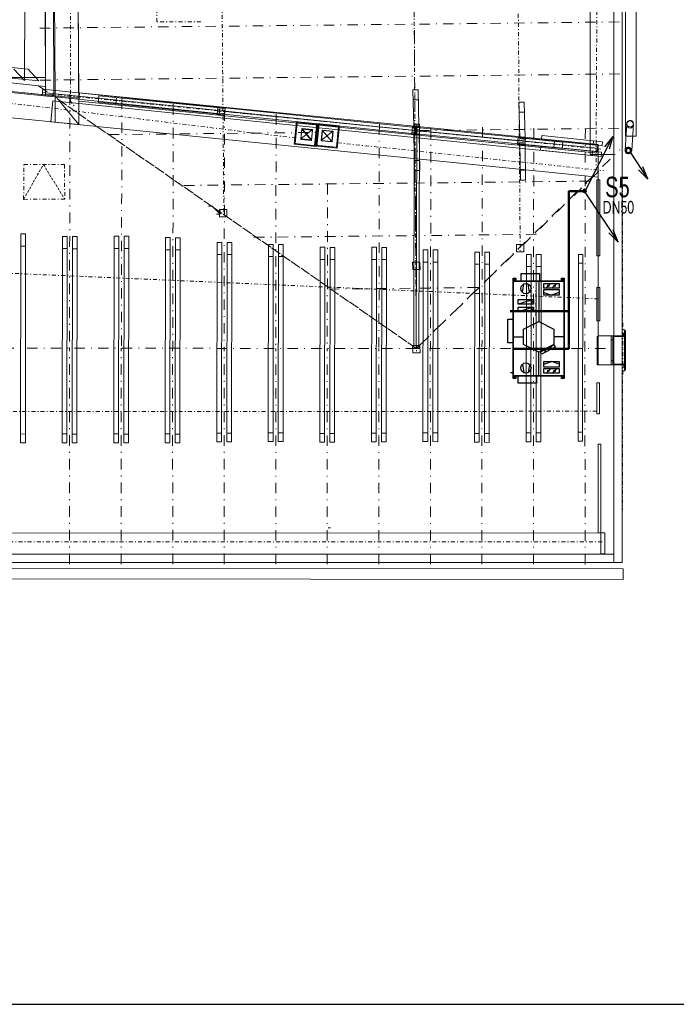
# Model space of a CAD drawing. Header units: millimetres. Extents: x 28262 to 240133, y -152087 to 56534.
# Tile 15 of 107: x 96715 to 109201, y -87529 to -68806. Entities that reach past the tile are written whole.
import ezdxf

# ---------------------------------------------------------------- set-up
doc = ezdxf.new("R2010")
doc.units = ezdxf.units.MM
doc.header["$MEASUREMENT"] = 0
for name, pattern in [('Čerchovaná', [450, 200, -117.5, 15, -117.5]), ('Čerchovaná M', [225, 125, -42.5, 15, -42.5]), ('Čerchovaná S', [175, 75, -42.5, 15, -42.5]), ('čárkovaná 3', [75, 50, -25]), ('Čárkovaná S', [125, 75, -50])]:
    doc.linetypes.add(name, pattern=pattern)
doc.layers.get('0').update_dxf_attribs({"lineweight": 9})
for name, color, linetype, lineweight in [('--KANAL', 6, 'Continuous', 50), ('--KANAL_DEST', 5, 'Continuous', 50), ('--KANAL_POPIS', 7, 'Continuous', 25), ('--písmo', 7, 'Continuous', 25), ('9._POHLED ZÁPADNÍ_1_2D prvky - obecné', 7, 'Continuous', 9), ('9._POHLED ZÁPADNÍ_1_Konstrukce - krov', 9, 'Continuous', 9), ('9._POHLED ZÁPADNÍ_1_Konstrukce - nosné', 9, 'Continuous', 9), ('9._POHLED ZÁPADNÍ_1_Kresby a obrázky', 7, 'Continuous', 9), ('9._POHLED ZÁPADNÍ_1_Nové_0_plochy', 7, 'Continuous', 9), ('9._POHLED ZÁPADNÍ_1_Nové_3D prvky fasada stavajici', 7, 'Continuous', 9), ('9._POHLED ZÁPADNÍ_1_Nové_Konstrukce - krov', 9, 'Continuous', 9), ('9._POHLED ZÁPADNÍ_1_Nové_Konstrukce - nosné', 7, 'Continuous', 9), ('9._POHLED ZÁPADNÍ_1_Nové_Kresby a obrázky', 9, 'Continuous', 9), ('9._POHLED ZÁPADNÍ_1_Nové_Otvory – Okna', 7, 'Continuous', 9), ('9._POHLED ZÁPADNÍ_1_Nové_Situace - terén', 7, 'Continuous', 9), ('9._POHLED ZÁPADNÍ_1_Nové_VÝTAH VAR 1', 7, 'Continuous', 9), ('9._POHLED ZÁPADNÍ_1_Situace - terén', 7, 'Continuous', 9), ('9._POHLED ZÁPADNÍ_1_Výplně - Povrchové', 7, 'Continuous', 9), ('9._POHLED ZÁPADNÍ_1_Výplně – Řezové', 7, 'Continuous', 9), ('9._POHLED ZÁPADNÍ_1_VÝTAH VAR 1', 7, 'Continuous', 9)]:
    doc.layers.add(name, color=color, linetype=linetype, lineweight=lineweight)
doc.styles.add('styl2', font='ARIALUNI.ttf', dxfattribs={"width": 0.7, "height": 30})
doc.styles.add('styl3', font='arial.ttf', dxfattribs={"width": 0.7, "height": 250})

msp = doc.modelspace()

# ---------------------------------------------------------------- linework, layer by layer
at = {"layer": '--KANAL'}
for p, q in [((107156, -75064), (107156, -72069)), ((107156, -72069), (107433, -72069)), ((106042, -74346), (107156, -74346)), ((106088, -75064), (107156, -75064))]:
    msp.add_line(p, q, dxfattribs=at)
msp.add_circle((107458, -72062), 25, dxfattribs=at)
at = {"layer": '--KANAL_DEST'}
msp.add_circle((108289, -71294), 50, dxfattribs=at)
at = {"layer": '--KANAL_POPIS'}
for p, q in [((107478, -72041), (107993, -71025)), ((107993, -71025), (107837, -71223)), ((107993, -71025), (107927, -71268)), ((108321, -71328), (108662, -71839)), ((108662, -71839), (108483, -71661)), ((108662, -71839), (108567, -71605)), ((107462, -72088), (108094, -73036)), ((108094, -73036), (107999, -72802)), ((108094, -73036), (107915, -72859)), ((106273, -73988), (106299, -73833)), ((106411, -73988), (106385, -73833)), ((106584, -73775), (106584, -74546)), ((106805, -73829), (106733, -73901)), ((106921, -73829), (106849, -73901)), ((106487, -74126), (106196, -74216)), ((106681, -73991), (106827, -74045)), ((106972, -73991), (106827, -74045)), ((106487, -74270), (106196, -74360)), ((106472, -74315), (106448, -74315)), ((106460, -74158), (106460, -74183)), ((106460, -74302), (106460, -74327)), ((106099, -74350), (106049, -74350)), ((106099, -74837), (106293, -74837)), ((107069, -74837), (106875, -74837)), ((106819, -75026), (106802, -75079)), ((106584, -75575), (106584, -75128)), ((106716, -75079), (106699, -75132)), ((106273, -75361), (106299, -75516)), ((106411, -75361), (106385, -75516)), ((106681, -75359), (106827, -75305)), ((106805, -75449), (106733, -75521)), ((106972, -75359), (106827, -75305)), ((106921, -75449), (106849, -75521)), ((106099, -75520), (106049, -75520))]:
    msp.add_line(p, q, dxfattribs=at)
at = {"layer": '--KANAL_POPIS', "linetype": 'Čerchovaná S'}
msp.add_line((106537, -74440), (106537, -73925), dxfattribs=at)
at = {"layer": '--KANAL_POPIS'}
for centre, radius in [((106124, -73749), 5), ((107044, -73749), 5), ((106342, -73920), 97), ((106769, -73865), 13), ((106885, -73865), 13), ((106460, -74171), 18), ((106460, -74315), 18), ((106811, -75053), 7), ((106707, -75105), 7), ((106342, -75429), 97), ((106124, -75601), 5), ((106769, -75485), 13), ((106885, -75485), 13), ((107044, -75601), 5)]:
    msp.add_circle(centre, radius, dxfattribs=at)
for points in [[(106149, -73774), (106099, -73774), (106099, -73724), (106149, -73724)], [(106251, -73775), (106251, -73635), (106601, -73635), (106601, -73775)], [(107069, -73774), (107019, -73774), (107019, -73724), (107069, -73724)], [(106099, -73774), (106099, -73774), (106149, -73774)], [(107069, -75575), (106099, -75575), (106099, -73775), (107069, -73775)], [(107069, -75575), (106099, -75575), (106099, -73775), (107069, -73775)], [(107069, -73775), (106099, -73775), (106099, -73775), (107069, -73775)], [(106099, -73775), (106099, -75575), (106099, -75575), (106099, -73775)], [(106972, -73910), (106681, -73910), (106681, -73820), (106972, -73820)], [(106972, -74045), (106681, -74045), (106681, -73937), (106972, -73937)], [(107019, -73774), (107019, -73774), (107069, -73774)], [(107069, -73775), (107069, -75575), (107069, -75575), (107069, -73775)], [(106487, -74216), (106196, -74216), (106196, -74126), (106487, -74126)], [(106487, -74360), (106196, -74360), (106196, -74270), (106487, -74270)], [(106099, -74950), (105999, -74950), (105999, -74500), (106099, -74500)], [(106900, -75035), (106640, -75167), (106618, -75123), (106878, -74991)], [(106681, -75305), (106972, -75305), (106972, -75413), (106681, -75413)], [(106972, -75530), (106681, -75530), (106681, -75440), (106972, -75440)], [(106099, -75575), (107069, -75575), (107069, -75575), (106099, -75575)], [(106099, -75576), (106149, -75576), (106149, -75626), (106099, -75626)], [(106149, -75576), (106149, -75576), (106099, -75576)], [(106541, -75575), (106541, -75715), (106191, -75715), (106191, -75575)], [(107019, -75576), (107069, -75576), (107069, -75626), (107019, -75626)], [(107069, -75576), (107069, -75576), (107019, -75576)]]:
    msp.add_3dface(points, dxfattribs=at)
for points, invisible_edges in [([(106099, -73774), (106099, -73774), (106099, -73724), (106099, -73762)], 9), ([(106099, -73774), (106099, -73774), (106099, -73774), (106099, -73762)], 5), ([(106149, -73774), (106149, -73774), (106149, -73724), (106149, -73762)], 9), ([(106149, -73774), (106149, -73774), (106149, -73774), (106149, -73762)], 5), ([(107019, -73774), (107019, -73774), (107019, -73724), (107019, -73762)], 9), ([(107019, -73774), (107019, -73774), (107019, -73774), (107019, -73762)], 5), ([(107069, -73774), (107069, -73774), (107069, -73724), (107069, -73762)], 9), ([(107069, -73774), (107069, -73774), (107069, -73774), (107069, -73762)], 5), ([(106293, -74982), (106293, -74982), (106293, -74691), (106584, -74546)], 9), ([(106584, -75128), (106584, -75128), (106293, -74982), (106584, -74546)], 13), ([(106875, -74982), (106875, -74982), (106584, -75128), (106584, -74546)], 13), ([(106875, -74837), (106875, -74837), (106875, -74982), (106584, -74546)], 13), ([(106875, -74691), (106875, -74691), (106875, -74837), (106584, -74546)], 5), ([(106099, -75576), (106099, -75576), (106099, -75626), (106099, -75588)], 9), ([(106099, -75576), (106099, -75576), (106099, -75576), (106099, -75588)], 5), ([(106149, -75576), (106149, -75576), (106149, -75626), (106149, -75588)], 9), ([(106149, -75576), (106149, -75576), (106149, -75576), (106149, -75588)], 5), ([(107019, -75576), (107019, -75576), (107019, -75626), (107019, -75588)], 9), ([(107019, -75576), (107019, -75576), (107019, -75576), (107019, -75588)], 5), ([(107069, -75576), (107069, -75576), (107069, -75626), (107069, -75588)], 9), ([(107069, -75576), (107069, -75576), (107069, -75576), (107069, -75588)], 5)]:
    msp.add_3dface(points, dxfattribs=dict(at, invisible_edges=invisible_edges))
at = {"layer": '--písmo'}
msp.add_line((87129, -87529), (129129, -87529), dxfattribs=at)
for p, q in [((97187, -60488), (97204, -70235)), ((97187, -60488), (97204, -70235)), ((97364, -70235), (97347, -60501)), ((97364, -70235), (97347, -60501)), ((97348, -60952), (97388, -70254)), ((97838, -70299), (97798, -60988)), ((108013, -61349), (108013, -74819)), ((108173, -74819), (108173, -61362)), ((107562, -61765), (107563, -71372)), ((108013, -71371), (108012, -61800)), ((97388, -70254), (92621, -69771)), ((97854, -70196), (97838, -70355)), ((107713, -71181), (97854, -70196)), ((92571, -70268), (97390, -70756)), ((97204, -70235), (97364, -70235)), ((97204, -70235), (97364, -70235)), ((97345, -70350), (97305, -70748)), ((107713, -71400), (97345, -70350)), ((97388, -70254), (97390, -70756)), ((97840, -70802), (97388, -70254)), ((97388, -70254), (97840, -70802)), ((97838, -70299), (97388, -70254)), ((97388, -70254), (97838, -70299)), ((97390, -70756), (97388, -70254)), ((97840, -70802), (97838, -70299)), ((97838, -70355), (107713, -71342)), ((100483, -70469), (100469, -70608)), ((100622, -70483), (100483, -70469)), ((100608, -70622), (100622, -70483)), ((97305, -70748), (107713, -71802)), ((97390, -70756), (97840, -70802)), ((100469, -70608), (100608, -70622)), ((104184, -70838), (104170, -70978)), ((104323, -70852), (104184, -70838)), ((104309, -70992), (104323, -70852)), ((104170, -70978), (104309, -70992)), ((106194, -71039), (106180, -71178)), ((106333, -71053), (106194, -71039)), ((106319, -71192), (106333, -71053)), ((106180, -71178), (106319, -71192)), ((107713, -71342), (107713, -71181)), ((107563, -71372), (108013, -71371)), ((107713, -71802), (107713, -71400)), ((100655, -72415), (100515, -72416)), ((100515, -72416), (100517, -72556)), ((100657, -72555), (100655, -72415)), ((100517, -72556), (100657, -72555)), ((106301, -73080), (106161, -73081)), ((106161, -73081), (106163, -73221)), ((106303, -73220), (106301, -73080)), ((106163, -73221), (106303, -73220)), ((104326, -73414), (104186, -73416)), ((104186, -73416), (104188, -73556)), ((104188, -73556), (104328, -73554)), ((104328, -73554), (104326, -73414)), ((108173, -74820), (107995, -74820)), ((107995, -74820), (107995, -74832)), ((107995, -74832), (108214, -74832)), ((108013, -74819), (108173, -74819)), ((108173, -74705), (108173, -74820)), ((108216, -74705), (108173, -74705)), ((108204, -74820), (108204, -74772)), ((108204, -74772), (108216, -74772)), ((108214, -74820), (108204, -74820)), ((108214, -74832), (108214, -74820)), ((108216, -74712), (108216, -74705)), ((108226, -74715), (108216, -74712)), ((108216, -74747), (108226, -74743)), ((108216, -74772), (108216, -74747)), ((108232, -74724), (108226, -74715)), ((108226, -74743), (108232, -74735)), ((108232, -74735), (108232, -74724)), ((104326, -75000), (104187, -75001)), ((104187, -75001), (104188, -75141)), ((104328, -75140), (104326, -75000)), ((104188, -75141), (104328, -75140)), ((108214, -75357), (107995, -75357)), ((107995, -75357), (107995, -75370)), ((107995, -75370), (108173, -75370)), ((108173, -75370), (108173, -75484)), ((108204, -75417), (108204, -75370)), ((108204, -75370), (108214, -75370)), ((108216, -75417), (108204, -75417)), ((108214, -75370), (108214, -75357)), ((108216, -75442), (108216, -75417)), ((108226, -75446), (108216, -75442)), ((108232, -75454), (108226, -75446)), ((108173, -75484), (108216, -75484)), ((108216, -75477), (108226, -75474)), ((108216, -75484), (108216, -75477)), ((108226, -75474), (108232, -75465)), ((108232, -75465), (108232, -75454)), ((107742, -75712), (107692, -75712)), ((107692, -75712), (107692, -76298)), ((107742, -76298), (107742, -75712)), ((107692, -76298), (107742, -76298)), ((107763, -76880), (107713, -76880)), ((107713, -76880), (107713, -78564)), ((107763, -78564), (107763, -76880)), ((107713, -78564), (107763, -78564)), ((107841, -78564), (107763, -78564)), ((107763, -78564), (107763, -78964)), ((107841, -78964), (107841, -78564)), ((108013, -78967), (92327, -78967)), ((108013, -78967), (92327, -78967)), ((107763, -78964), (107841, -78964)), ((108013, -79127), (108013, -78967)), ((108013, -79127), (108013, -78967)), ((92327, -79127), (108013, -79127)), ((92327, -79127), (108013, -79127))]:
    msp.add_line(p, q)
at = {"layer": '9._POHLED ZÁPADNÍ_1_2D prvky - obecné', "linetype": 'Čerchovaná'}
for p, q in [((104257, -75058), (104194, -64912)), ((104257, -75058), (97005, -70016)), ((104257, -75058), (108129, -71278)), ((87857, -75047), (107975, -75060))]:
    msp.add_line(p, q, dxfattribs=at)
at = {"layer": '9._POHLED ZÁPADNÍ_1_2D prvky - obecné', "linetype": 'Continuous'}
for p, q in [((88021, -69305), (97303, -70269)), ((88151, -78972), (107842, -78966))]:
    msp.add_line(p, q, dxfattribs=at)
at = {"layer": '9._POHLED ZÁPADNÍ_1_Konstrukce - krov', "linetype": 'Čerchovaná S'}
for p, q in [((97681, -60688), (97681, -70339)), ((107725, -61466), (107675, -71575)), ((100517, -62590), (100597, -72507)), ((106149, -62919), (106233, -73220)), ((104191, -64824), (104258, -75140)), ((97450, -70236), (107766, -71266)), ((97671, -70339), (97756, -70455)), ((100615, -70552), (104168, -70906)), ((104326, -70923), (106187, -71109))]:
    msp.add_line(p, q, dxfattribs=at)
at = {"layer": '9._POHLED ZÁPADNÍ_1_Konstrukce - krov', "linetype": 'Čerchovaná'}
for p, q in [((97096, -68966), (104208, -68892)), ((108115, -68848), (104228, -68892)), ((97105, -69955), (104218, -69880)), ((108124, -69837), (104224, -69881)), ((97631, -70451), (104230, -75039)), ((98409, -70992), (102356, -70950)), ((108110, -70871), (104210, -70915)), ((107722, -71695), (104257, -75058)), ((107562, -71875), (104279, -71912)), ((99837, -71958), (104279, -71911)), ((101170, -72944), (104240, -72912)), ((106544, -72887), (104308, -72912)), ((102592, -73929), (104262, -73911)), ((105431, -73899), (104320, -73912))]:
    msp.add_line(p, q, dxfattribs=at)
at = {"layer": '9._POHLED ZÁPADNÍ_1_Konstrukce - krov', "linetype": 'Continuous'}
for p, q in [((97141, -70248), (97153, -70129)), ((97141, -70248), (97153, -70129)), ((97147, -70188), (104243, -70915)), ((97153, -70129), (104249, -70855)), ((97153, -70129), (104249, -70855)), ((104290, -70138), (104190, -70140)), ((104190, -70140), (104207, -70830)), ((104307, -70828), (104290, -70138)), ((97141, -70248), (104237, -70974)), ((97141, -70248), (104237, -70974)), ((98211, -70372), (98223, -70253)), ((100506, -70602), (98211, -70372)), ((98223, -70253), (100518, -70482)), ((98557, -70286), (98545, -70406)), ((104195, -70332), (104295, -70330)), ((106307, -70372), (106207, -70374)), ((106207, -70374), (106224, -71065)), ((106324, -71062), (106307, -70372)), ((100483, -70469), (100469, -70608)), ((100622, -70483), (100483, -70469)), ((100518, -70482), (100506, -70602)), ((100608, -70622), (100622, -70483)), ((106212, -70566), (106312, -70564)), ((100469, -70608), (100608, -70622)), ((104184, -70838), (104170, -70978)), ((104323, -70852), (104184, -70838)), ((104216, -70791), (104207, -75058)), ((104216, -70791), (104207, -75058)), ((104207, -70830), (104307, -70828)), ((104316, -70791), (104216, -70791)), ((104316, -70791), (104216, -70791)), ((104249, -70855), (104237, -70974)), ((104249, -70855), (104237, -70974)), ((104260, -70856), (104248, -70976)), ((104260, -70856), (104248, -70976)), ((107704, -71252), (104254, -70916)), ((104266, -70791), (104257, -75058)), ((107710, -71192), (104260, -70856)), ((107710, -71192), (104260, -70856)), ((104316, -70791), (104307, -75058)), ((104316, -70791), (104307, -75058)), ((104309, -70992), (104323, -70852)), ((104170, -70978), (104309, -70992)), ((104210, -70984), (104310, -70982)), ((104224, -71675), (104210, -70984)), ((107698, -71311), (104248, -70976)), ((107698, -71311), (104248, -70976)), ((104310, -70982), (104324, -71673)), ((106194, -71039), (106180, -71178)), ((106333, -71053), (106194, -71039)), ((106224, -71065), (106324, -71062)), ((106319, -71192), (106333, -71053)), ((106334, -71063), (106322, -71183)), ((107043, -71134), (106334, -71063)), ((106645, -71010), (106637, -71090)), ((106645, -71010), (106637, -71090)), ((106637, -71090), (107789, -71206)), ((107797, -71126), (106645, -71010)), ((106882, -71118), (106870, -71237)), ((107031, -71253), (107043, -71134)), ((107626, -71109), (107618, -71189)), ((107789, -71206), (107797, -71126)), ((106180, -71178), (106319, -71192)), ((106226, -71168), (106326, -71167)), ((106235, -71859), (106226, -71168)), ((106322, -71183), (107031, -71253)), ((106326, -71167), (106335, -71857)), ((106625, -71209), (106617, -71289)), ((106625, -71209), (106617, -71289)), ((106617, -71289), (107769, -71405)), ((107777, -71325), (106625, -71209)), ((107606, -71308), (107598, -71388)), ((107698, -71311), (107710, -71192)), ((107698, -71311), (107710, -71192)), ((107769, -71405), (107777, -71325)), ((104220, -71483), (104320, -71481)), ((104324, -71673), (104224, -71675)), ((106232, -71666), (106332, -71665)), ((106335, -71857), (106235, -71859)), ((100655, -72415), (100515, -72416)), ((100515, -72416), (100517, -72556)), ((100657, -72555), (100655, -72415)), ((100517, -72556), (100657, -72555)), ((106301, -73080), (106161, -73081)), ((106161, -73081), (106163, -73221)), ((106303, -73220), (106301, -73080)), ((106163, -73221), (106303, -73220)), ((104326, -73414), (104186, -73416)), ((104186, -73416), (104188, -73556)), ((104188, -73556), (104328, -73554)), ((104328, -73554), (104326, -73414)), ((104326, -75000), (104187, -75001)), ((104187, -75001), (104188, -75141)), ((104207, -75058), (104307, -75058)), ((104207, -75058), (104307, -75058)), ((104328, -75140), (104326, -75000)), ((104188, -75141), (104328, -75140))]:
    msp.add_line(p, q, dxfattribs=at)
at = {"layer": '9._POHLED ZÁPADNÍ_1_Konstrukce - nosné', "linetype": 'Continuous'}
for p, q in [((97346, -60501), (97388, -70254)), ((97840, -70802), (97798, -60988)), ((108013, -71371), (108012, -61349)), ((107562, -67921), (107563, -71372)), ((107713, -71181), (97854, -70196)), ((97838, -70355), (107713, -71342)), ((97840, -70802), (97390, -70756)), ((101981, -70747), (101937, -71175)), ((101994, -70764), (101953, -71162)), ((101953, -71162), (101994, -70764)), ((102409, -70791), (101981, -70747)), ((102392, -70805), (101994, -70764)), ((101994, -70764), (102392, -70805)), ((102063, -71072), (102083, -70873)), ((102063, -71072), (102282, -70894)), ((102083, -70873), (102282, -70894)), ((102083, -70873), (102262, -71093)), ((102282, -70894), (102262, -71093)), ((102367, -70778), (102323, -71206)), ((102381, -70794), (102339, -71192)), ((102339, -71192), (102381, -70794)), ((102351, -71203), (102392, -70805)), ((102392, -70805), (102351, -71203)), ((102364, -71219), (102409, -70791)), ((102795, -70822), (102367, -70778)), ((102778, -70836), (102381, -70794)), ((102381, -70794), (102778, -70836)), ((102449, -71103), (102470, -70904)), ((102449, -71103), (102669, -70925)), ((102470, -70904), (102669, -70925)), ((102470, -70904), (102648, -71124)), ((102669, -70925), (102648, -71124)), ((102737, -71233), (102778, -70836)), ((102778, -70836), (102737, -71233)), ((102751, -71250), (102795, -70822)), ((102262, -71093), (102063, -71072)), ((102648, -71124), (102449, -71103)), ((101937, -71175), (102364, -71219)), ((101953, -71162), (102351, -71203)), ((102351, -71203), (101953, -71162)), ((102323, -71206), (102751, -71250)), ((102339, -71192), (102737, -71233)), ((102737, -71233), (102339, -71192))]:
    msp.add_line(p, q, dxfattribs=at)
at = {"layer": '9._POHLED ZÁPADNÍ_1_Kresby a obrázky', "linetype": 'Čárkovaná S'}
msp.add_line((108013, -71313), (108012, -61349), dxfattribs=at)
at = {"layer": '9._POHLED ZÁPADNÍ_1_Kresby a obrázky', "linetype": 'Continuous'}
for p, q in [((100305, -72354), (100373, -72354)), ((100373, -72354), (100527, -72507)), ((100527, -72507), (100527, -72436)), ((100527, -72507), (100456, -72507))]:
    msp.add_line(p, q, dxfattribs=at)
at = {"layer": '9._POHLED ZÁPADNÍ_1_Nové_0_plochy', "linetype": 'Continuous'}
msp.add_line((107693, -74821), (107693, -75374), dxfattribs=at)
at = {"layer": '9._POHLED ZÁPADNÍ_1_Nové_3D prvky fasada stavajici', "linetype": 'Continuous'}
for p, q in [((108227, -71290), (108260, -70779)), ((108227, -71290), (108260, -70779)), ((108385, -70787), (108352, -71298)), ((108385, -70787), (108352, -71298))]:
    msp.add_line(p, q, dxfattribs=at)
for centre, start, end in [((108322, -70783), 356.294, 176.294), ((108322, -70783), 356.294, 176.294), ((108322, -70783), 356.294, 176.294), ((108322, -70783), 176.294, 356.294), ((108322, -70783), 176.294, 356.294), ((108322, -70783), 176.294, 356.294), ((108289, -71294), 356.294, 176.294), ((108289, -71294), 356.294, 176.294), ((108289, -71294), 356.294, 176.294), ((108289, -71294), 176.294, 356.294), ((108289, -71294), 176.294, 356.294), ((108289, -71294), 176.294, 356.294)]:
    msp.add_arc(centre, 62.5, start, end, dxfattribs=at)
at = {"layer": '9._POHLED ZÁPADNÍ_1_Nové_Konstrukce - krov', "linetype": 'Continuous'}
for p, q in [((96804, -69965), (96848, -60274)), ((108436, -71019), (108436, -60948)), ((108236, -61134), (108236, -71019)), ((87916, -68888), (96877, -69746)), ((97080, -69967), (87897, -69087)), ((96605, -69744), (96804, -69965)), ((96877, -69746), (97080, -69967)), ((108236, -71019), (108436, -71019)), ((96733, -76851), (96738, -72881)), ((96738, -72881), (96828, -72881)), ((96828, -72881), (96823, -76851)), ((97524, -76851), (97529, -72928)), ((97529, -72928), (97619, -72928)), ((97619, -72928), (97614, -76851)), ((97714, -76851), (97719, -72929)), ((97719, -72929), (97809, -72929)), ((97809, -72929), (97804, -76851)), ((98503, -76851), (98509, -72924)), ((98509, -72924), (98599, -72925)), ((98599, -72925), (98593, -76851)), ((98693, -76851), (98699, -72925)), ((98699, -72925), (98789, -72925)), ((98789, -72925), (98783, -76851)), ((99483, -76851), (99488, -72950)), ((99488, -72950), (99578, -72950)), ((99578, -72950), (99573, -76851)), ((99673, -76851), (99678, -72951)), ((99678, -72951), (99768, -72951)), ((99768, -72951), (99763, -76851)), ((96828, -73112), (96738, -73112)), ((97619, -73159), (97529, -73159)), ((97809, -73160), (97719, -73160)), ((98598, -73156), (98508, -73155)), ((98788, -73156), (98698, -73156)), ((99578, -73181), (99488, -73181)), ((99768, -73182), (99678, -73182)), ((100465, -76834), (100470, -73040)), ((100470, -73040), (100560, -73040)), ((100560, -73040), (100555, -76834)), ((100655, -76834), (100660, -73040)), ((100660, -73040), (100750, -73040)), ((100750, -73040), (100745, -76834)), ((101443, -76826), (101448, -73079)), ((101448, -73079), (101538, -73079)), ((101538, -73079), (101533, -76826)), ((101633, -76826), (101638, -73079)), ((101638, -73079), (101728, -73079)), ((101728, -73079), (101723, -76826)), ((102424, -76839), (102428, -73134)), ((102428, -73134), (102518, -73134)), ((102518, -73134), (102514, -76839)), ((102614, -76839), (102618, -73135)), ((102618, -73135), (102708, -73135)), ((102708, -73135), (102704, -76839)), ((103404, -76836), (103409, -73134)), ((103409, -73134), (103499, -73134)), ((103499, -73134), (103494, -76836)), ((103594, -76836), (103599, -73135)), ((103599, -73135), (103689, -73135)), ((103689, -73135), (103684, -76836)), ((104384, -76829), (104388, -73184)), ((104388, -73184), (104478, -73184)), ((104478, -73184), (104474, -76829)), ((104574, -76829), (104578, -73185)), ((104578, -73185), (104668, -73185)), ((104668, -73185), (104664, -76830)), ((100560, -73271), (100470, -73271)), ((100750, -73271), (100660, -73271)), ((101538, -73310), (101448, -73310)), ((101728, -73310), (101638, -73310)), ((102518, -73365), (102428, -73365)), ((102708, -73366), (102618, -73366)), ((103499, -73365), (103409, -73365)), ((103689, -73366), (103599, -73366)), ((105364, -76842), (105369, -73226)), ((105369, -73226), (105459, -73226)), ((105459, -73226), (105454, -76842)), ((105554, -76842), (105559, -73226)), ((105559, -73226), (105649, -73226)), ((105649, -73226), (105644, -76843)), ((106344, -76831), (106349, -73268)), ((106349, -73268), (106439, -73268)), ((106439, -73268), (106434, -76831)), ((106534, -76831), (106539, -73268)), ((106539, -73268), (106629, -73268)), ((106629, -73268), (106624, -76831)), ((107337, -76818), (107342, -73268)), ((107337, -76818), (107342, -73268)), ((107342, -73268), (107422, -73268)), ((107342, -73268), (107422, -73268)), ((107422, -73268), (107417, -76818)), ((107422, -73268), (107417, -76818)), ((104478, -73415), (104388, -73415)), ((104668, -73416), (104578, -73416)), ((105458, -73457), (105368, -73457)), ((105648, -73457), (105558, -73457)), ((106438, -73499), (106348, -73499)), ((106628, -73499), (106538, -73499)), ((107422, -73435), (107342, -73435)), ((107995, -74820), (107995, -74832)), ((108173, -74820), (107995, -74820)), ((107995, -74820), (108173, -74820)), ((107995, -74832), (107995, -74820)), ((108214, -74832), (107995, -74832)), ((108214, -74832), (107995, -74832)), ((107995, -74832), (107995, -75357)), ((108173, -74705), (108173, -74820)), ((108216, -74705), (108173, -74705)), ((108173, -74820), (108173, -74705)), ((108173, -74705), (108216, -74705)), ((108204, -74772), (108204, -74820)), ((108216, -74772), (108204, -74772)), ((108204, -74772), (108204, -74820)), ((108216, -74772), (108204, -74772)), ((108214, -74820), (108204, -74820)), ((108204, -74820), (108214, -74820)), ((108214, -74820), (108214, -74832)), ((108214, -74820), (108214, -74832)), ((108214, -74832), (108214, -75357)), ((108216, -74705), (108216, -74712)), ((108216, -74705), (108216, -74712)), ((108216, -74712), (108226, -74715)), ((108216, -74712), (108226, -74715)), ((108226, -74743), (108216, -74747)), ((108226, -74743), (108216, -74747)), ((108216, -74747), (108216, -74772)), ((108216, -74747), (108216, -74772)), ((108216, -74772), (108216, -75417)), ((108226, -74715), (108232, -74724)), ((108226, -74715), (108232, -74724)), ((108232, -74735), (108226, -74743)), ((108232, -74735), (108226, -74743)), ((108232, -74724), (108232, -74735)), ((108232, -74724), (108232, -74735)), ((108232, -74735), (108232, -75454)), ((108214, -75357), (107995, -75357)), ((107995, -75357), (107995, -75370)), ((108214, -75357), (107995, -75357)), ((107995, -75357), (107995, -75370)), ((107995, -75370), (108173, -75370)), ((108173, -75370), (107995, -75370)), ((108173, -75370), (108173, -75484)), ((108173, -75370), (108173, -75484)), ((108204, -75370), (108214, -75370)), ((108204, -75417), (108204, -75370)), ((108204, -75370), (108204, -75417)), ((108214, -75370), (108204, -75370)), ((108216, -75417), (108204, -75417)), ((108216, -75417), (108204, -75417)), ((108214, -75370), (108214, -75357)), ((108214, -75357), (108214, -75370)), ((108216, -75442), (108216, -75417)), ((108216, -75417), (108216, -75442)), ((108226, -75446), (108216, -75442)), ((108216, -75442), (108226, -75446)), ((108232, -75454), (108226, -75446)), ((108226, -75446), (108232, -75454)), ((108173, -75484), (108216, -75484)), ((108216, -75484), (108173, -75484)), ((108216, -75477), (108226, -75474)), ((108226, -75474), (108216, -75477)), ((108216, -75484), (108216, -75477)), ((108216, -75477), (108216, -75484)), ((108226, -75474), (108232, -75465)), ((108232, -75465), (108226, -75474)), ((108232, -75465), (108232, -75454)), ((108232, -75454), (108232, -75465)), ((96823, -76685), (96733, -76684)), ((97614, -76684), (97524, -76684)), ((97804, -76685), (97714, -76685)), ((98594, -76684), (98504, -76684)), ((98784, -76685), (98694, -76685)), ((99574, -76684), (99484, -76684)), ((99764, -76685), (99674, -76685)), ((100556, -76667), (100466, -76667)), ((100746, -76667), (100656, -76667)), ((101534, -76660), (101444, -76659)), ((101724, -76660), (101634, -76660)), ((102514, -76672), (102424, -76672)), ((102704, -76673), (102614, -76673)), ((103494, -76669), (103404, -76669)), ((103684, -76670), (103594, -76669)), ((104474, -76663), (104384, -76663)), ((104664, -76663), (104574, -76663)), ((105454, -76676), (105364, -76676)), ((105644, -76676), (105554, -76676)), ((106434, -76664), (106344, -76664)), ((106624, -76665), (106534, -76664)), ((107418, -76651), (107338, -76651)), ((96823, -76851), (96733, -76851)), ((97614, -76851), (97524, -76851)), ((97804, -76851), (97714, -76851)), ((98593, -76851), (98503, -76851)), ((98783, -76851), (98693, -76851)), ((99573, -76851), (99483, -76851)), ((99763, -76851), (99673, -76851)), ((100555, -76834), (100465, -76834)), ((100745, -76834), (100655, -76834)), ((101533, -76826), (101443, -76826)), ((101723, -76826), (101633, -76826)), ((102514, -76839), (102424, -76839)), ((102704, -76839), (102614, -76839)), ((103494, -76836), (103404, -76836)), ((103684, -76836), (103594, -76836)), ((104474, -76829), (104384, -76829)), ((104664, -76830), (104574, -76829)), ((105454, -76842), (105364, -76842)), ((105644, -76843), (105554, -76842)), ((106434, -76831), (106344, -76831)), ((106624, -76831), (106534, -76831)), ((107417, -76818), (107337, -76818)), ((107417, -76818), (107337, -76818)), ((87690, -79228), (108193, -79248)), ((108193, -79248), (108193, -79448)), ((108193, -79448), (87689, -79428))]:
    msp.add_line(p, q, dxfattribs=at)
at = {"layer": '9._POHLED ZÁPADNÍ_1_Nové_Konstrukce - krov', "linetype": 'Čerchovaná S'}
for p, q in [((92674, -70007), (96858, -70431)), ((96858, -70431), (101943, -71054)), ((102759, -71147), (107822, -71677)), ((108173, -71420), (108182, -75062)), ((92432, -73449), (107713, -74114)), ((108173, -78702), (108182, -75061)), ((92389, -76254), (107713, -76253)), ((92491, -78734), (107841, -78734))]:
    msp.add_line(p, q, dxfattribs=at)
at = {"layer": '9._POHLED ZÁPADNÍ_1_Nové_Konstrukce - krov', "linetype": 'Čerchovaná'}
for p, q in [((97671, -70224), (97662, -75053)), ((98658, -70308), (98649, -75055)), ((99635, -70414), (99626, -75054)), ((100611, -70526), (100602, -75055)), ((101591, -70605), (101583, -75056)), ((103554, -70790), (103546, -75057)), ((104534, -70870), (104526, -75058)), ((105514, -70847), (105506, -75034)), ((106491, -70869), (106483, -75056)), ((107471, -70872), (107463, -75059)), ((102569, -71929), (102563, -75056)), ((97665, -79157), (97662, -75053)), ((98645, -79158), (98643, -75054)), ((99625, -79158), (99623, -75054)), ((100606, -79158), (100603, -75055)), ((101585, -79160), (101583, -75056)), ((102565, -79160), (102563, -75056)), ((103546, -79161), (103543, -75057)), ((104525, -79161), (104523, -75058)), ((105506, -79162), (105503, -75058)), ((106486, -79162), (106483, -75059)), ((107466, -79163), (107463, -75059))]:
    msp.add_line(p, q, dxfattribs=at)
at = {"layer": '9._POHLED ZÁPADNÍ_1_Nové_Konstrukce - krov', "linetype": 'Čerchovaná M'}
for p, q in [((107995, -74820), (108173, -74820)), ((107995, -74832), (107995, -74820)), ((107995, -74820), (108173, -74820)), ((107995, -75370), (107995, -74820)), ((108214, -74832), (107995, -74832)), ((108173, -74705), (108216, -74705)), ((108173, -74820), (108173, -74705)), ((108173, -74705), (108216, -74705)), ((108173, -75484), (108173, -74705)), ((108216, -74772), (108204, -74772)), ((108204, -74772), (108204, -74820)), ((108204, -74820), (108214, -74820)), ((108214, -74820), (108214, -74832)), ((108216, -74705), (108216, -74712)), ((108216, -75484), (108216, -74705)), ((108216, -74712), (108226, -74715)), ((108216, -74712), (108226, -74715)), ((108226, -74743), (108216, -74747)), ((108216, -74747), (108216, -74772)), ((108226, -74715), (108232, -74724)), ((108226, -74715), (108232, -74724)), ((108232, -74735), (108226, -74743)), ((108232, -74724), (108232, -74735)), ((108232, -75465), (108232, -74724)), ((107995, -75357), (107995, -75370)), ((108214, -75357), (107995, -75357)), ((107995, -75370), (108173, -75370)), ((107995, -75370), (108173, -75370)), ((108173, -75370), (108173, -75484)), ((108204, -75370), (108214, -75370)), ((108204, -75417), (108204, -75370)), ((108216, -75417), (108204, -75417)), ((108214, -75370), (108214, -75357)), ((108216, -75442), (108216, -75417)), ((108226, -75446), (108216, -75442)), ((108232, -75454), (108226, -75446)), ((108173, -75484), (108216, -75484)), ((108173, -75484), (108216, -75484)), ((108216, -75477), (108226, -75474)), ((108216, -75477), (108226, -75474)), ((108216, -75484), (108216, -75477)), ((108226, -75474), (108232, -75465)), ((108226, -75474), (108232, -75465)), ((108232, -75465), (108232, -75454))]:
    msp.add_line(p, q, dxfattribs=at)
at = {"layer": '9._POHLED ZÁPADNÍ_1_Nové_Konstrukce - nosné', "linetype": 'Continuous'}
for p, q in [((97187, -60488), (97204, -70235)), ((97187, -60488), (97204, -70235)), ((97364, -70235), (97347, -60501)), ((97364, -70235), (97347, -60501)), ((108173, -78967), (108173, -61201)), ((108173, -78967), (108173, -61201)), ((108013, -61349), (108013, -78967)), ((108013, -61349), (108013, -78967)), ((97202, -70075), (88024, -69149)), ((88021, -69310), (97186, -70234)), ((97388, -70254), (92621, -69771)), ((92571, -70268), (97390, -70756)), ((107713, -71400), (97345, -70350)), ((97305, -70748), (107713, -71802)), ((107713, -71313), (107713, -74819)), ((108013, -74819), (108013, -71313)), ((107963, -74819), (107713, -74819)), ((108013, -74819), (107963, -74819)), ((107963, -75369), (107713, -75369)), ((108013, -75369), (107963, -75369)), ((108013, -78967), (108013, -75369)), ((107742, -75712), (107692, -75712)), ((107692, -75712), (107692, -76298)), ((107742, -76298), (107742, -75712)), ((107692, -76298), (107742, -76298)), ((107713, -76880), (107713, -78564)), ((107763, -76880), (107713, -76880)), ((107763, -78564), (107763, -76880)), ((107713, -78564), (92487, -78569)), ((107763, -78964), (107763, -78564)), ((107763, -78964), (107763, -78564)), ((107841, -78564), (107763, -78564)), ((108013, -78967), (92327, -78967)), ((108013, -78967), (92327, -78967)), ((92487, -78969), (107713, -78964)), ((107763, -78964), (107841, -78964)), ((108173, -79127), (108173, -78967)), ((108173, -79127), (108173, -78967)), ((92327, -79127), (108173, -79127)), ((92327, -79127), (108173, -79127))]:
    msp.add_line(p, q, dxfattribs=at)
at = {"layer": '9._POHLED ZÁPADNÍ_1_Nové_Kresby a obrázky', "linetype": 'Čerchovaná S'}
for p, q in [((99322, -68849), (99322, -68069)), ((100161, -68849), (99322, -68849)), ((96790, -72222), (96797, -71558)), ((96797, -71558), (97566, -71558)), ((97566, -71558), (97572, -72219)), ((97572, -72219), (96790, -72222))]:
    msp.add_line(p, q, dxfattribs=at)
at = {"layer": '9._POHLED ZÁPADNÍ_1_Nové_Kresby a obrázky', "linetype": 'čárkovaná 3'}
for p, q in [((96790, -72222), (97165, -71558)), ((97165, -71558), (97572, -72219))]:
    msp.add_line(p, q, dxfattribs=at)
at = {"layer": '9._POHLED ZÁPADNÍ_1_Nové_Otvory – Okna', "linetype": 'Continuous'}
for p, q in [((107713, -74819), (107713, -75369)), ((107963, -74819), (107713, -74819)), ((107963, -74819), (107963, -74894)), ((108013, -74819), (107963, -74819)), ((108013, -74819), (107963, -74819)), ((108013, -74819), (108013, -75369)), ((108013, -74894), (108013, -74819)), ((107963, -74894), (108013, -74894)), ((107963, -74894), (107963, -75294)), ((108013, -75294), (108013, -74894)), ((107963, -75369), (107713, -75369)), ((108013, -75294), (107963, -75294)), ((107963, -75294), (107963, -75369)), ((108013, -75369), (107963, -75369)), ((108013, -75369), (107963, -75369)), ((108013, -75369), (108013, -75294))]:
    msp.add_line(p, q, dxfattribs=at)
at = {"layer": '9._POHLED ZÁPADNÍ_1_Nové_Situace - terén', "linetype": 'Continuous'}
for p, q in [((107744, -71853), (107692, -71853)), ((107692, -71853), (107692, -73295)), ((107744, -73295), (107744, -71853)), ((107692, -73295), (107744, -73295)), ((107744, -73900), (107692, -73900)), ((107692, -73900), (107692, -74535)), ((107745, -74535), (107744, -73900)), ((107692, -74535), (107745, -74535))]:
    msp.add_line(p, q, dxfattribs=at)
at = {"layer": '9._POHLED ZÁPADNÍ_1_Nové_VÝTAH VAR 1', "linetype": 'Continuous'}
for p, q in [((97203, -69904), (97203, -67774)), ((95492, -69904), (97203, -69904))]:
    msp.add_line(p, q, dxfattribs=at)
msp.add_circle((108321, -70799), 66.9, dxfattribs=at)
at = {"layer": '9._POHLED ZÁPADNÍ_1_Situace - terén', "linetype": 'Continuous'}
for p, q in [((102063, -71083), (102082, -70886)), ((102082, -70886), (102261, -71106)), ((102280, -70907), (102082, -70886)), ((102082, -70886), (102261, -71106)), ((102261, -71106), (102280, -70907)), ((102456, -71108), (102476, -70910)), ((102476, -70910), (102655, -71130)), ((102673, -70931), (102476, -70910)), ((102476, -70910), (102655, -71130)), ((102655, -71130), (102673, -70931)), ((102261, -71106), (102063, -71083)), ((102655, -71130), (102456, -71108))]:
    msp.add_line(p, q, dxfattribs=at)
at = {"layer": '9._POHLED ZÁPADNÍ_1_Výplně - Povrchové', "linetype": 'Continuous'}
for p, q in [((101992, -70748), (102009, -70765)), ((102063, -70756), (102080, -70773)), ((102134, -70763), (102151, -70780)), ((102205, -70770), (102222, -70787)), ((101964, -70911), (101978, -70925)), ((101970, -70854), (101984, -70867)), ((101976, -70796), (101990, -70810)), ((102276, -70778), (102293, -70794)), ((102347, -70785), (102364, -70802)), ((102353, -70918), (102366, -70932)), ((102359, -70861), (102372, -70874)), ((102365, -70803), (102378, -70816)), ((102378, -70943), (102391, -70957)), ((102384, -70886), (102397, -70899)), ((102390, -70828), (102403, -70842)), ((102408, -70782), (102424, -70799)), ((102479, -70790), (102495, -70806)), ((102550, -70797), (102566, -70814)), ((102620, -70804), (102637, -70821)), ((102691, -70811), (102708, -70828)), ((102762, -70819), (102792, -70849)), ((102767, -70950), (102780, -70964)), ((102773, -70893), (102786, -70906)), ((101940, -71142), (101954, -71156)), ((101946, -71084), (101960, -71098)), ((101952, -71027), (101966, -71040)), ((101958, -70969), (101972, -70983)), ((102335, -71091), (102348, -71105)), ((102341, -71034), (102354, -71047)), ((102347, -70976), (102360, -70990)), ((102360, -71116), (102374, -71130)), ((102366, -71059), (102380, -71072)), ((102372, -71001), (102386, -71015)), ((102749, -71123), (102762, -71137)), ((102755, -71066), (102768, -71079)), ((102761, -71008), (102774, -71022)), ((101960, -71162), (101977, -71179)), ((102031, -71170), (102048, -71186)), ((102102, -71177), (102119, -71194)), ((102173, -71184), (102190, -71201)), ((102244, -71192), (102261, -71208)), ((102315, -71199), (102332, -71216)), ((102329, -71149), (102343, -71163)), ((102354, -71174), (102368, -71188)), ((102376, -71196), (102393, -71213)), ((102447, -71203), (102464, -71220)), ((102518, -71211), (102535, -71228)), ((102589, -71218), (102606, -71235)), ((102660, -71225), (102677, -71242)), ((102731, -71233), (102748, -71250)), ((102743, -71181), (102756, -71195))]:
    msp.add_line(p, q, dxfattribs=at)
at = {"layer": '9._POHLED ZÁPADNÍ_1_Výplně – Řezové', "linetype": 'Continuous'}
for p, q in [((100469, -70607), (100612, -70582)), ((100474, -70560), (100617, -70535)), ((100479, -70514), (100622, -70489)), ((104172, -70959), (104315, -70934)), ((104177, -70913), (104320, -70888)), ((104181, -70866), (104283, -70848)), ((104270, -70988), (104310, -70981)), ((106183, -71153), (106326, -71128)), ((106187, -71107), (106330, -71081)), ((106192, -71060), (106269, -71047)), ((106256, -71186), (106321, -71174))]:
    msp.add_line(p, q, dxfattribs=at)
at = {"layer": '9._POHLED ZÁPADNÍ_1_VÝTAH VAR 1', "linetype": 'Continuous'}
msp.add_line((102627, -78466), (102579, -78466), dxfattribs=at)

# ---------------------------------------------------------------- texts
at = {"layer": '--KANAL_POPIS', "width": 0.7}
for s, height, style, p in [('S5', 390, 'styl3', (107848, -72182)), ('DN50', 240, 'styl2', (107799, -72492))]:
    msp.add_text(s, height=height, dxfattribs=dict(at, style=style)).set_placement(p)

doc.saveas('drawing.dxf')
